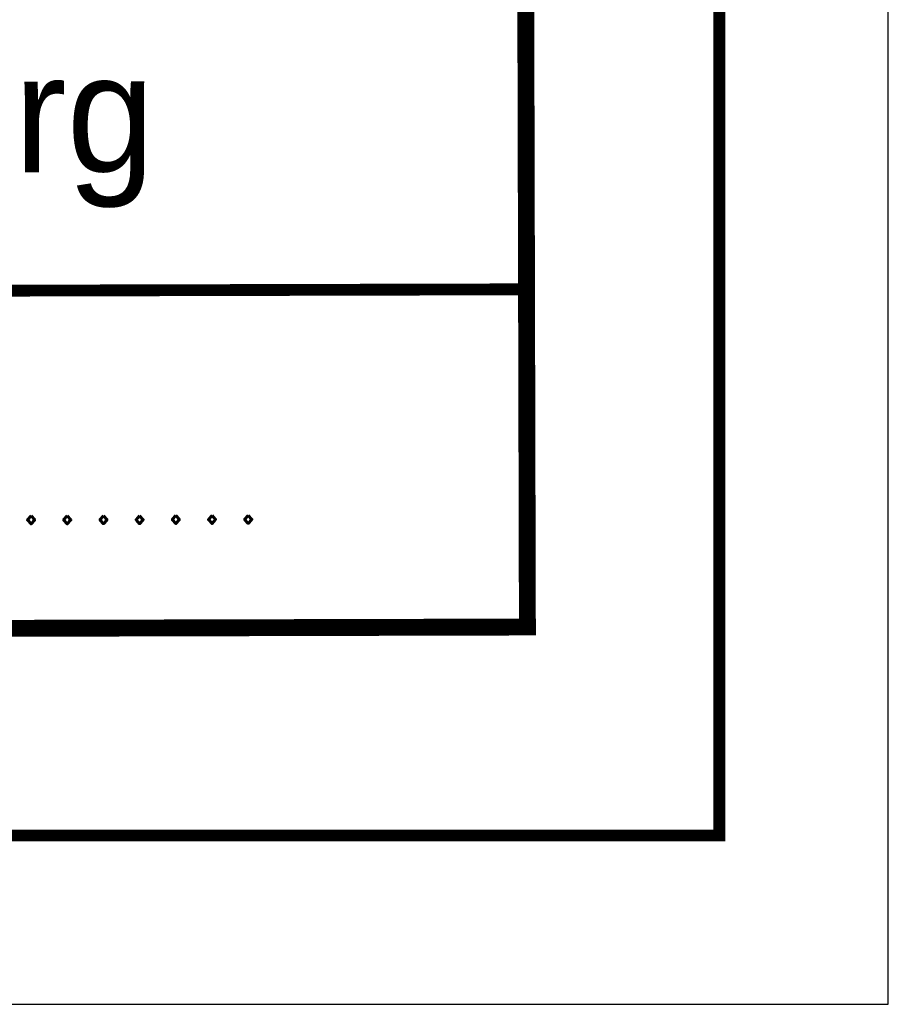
# Model space of a CAD drawing. Extents: x 0 to 1135, y 0 to 594.
# Tile 100 of 153: x 1109 to 1135, y 0 to 29. Entities that reach past the tile are written whole.
import ezdxf
from ezdxf.enums import TextEntityAlignment as Align

# ---------------------------------------------------------------- set-up
doc = ezdxf.new("R2010")
doc.units = 0
doc.header["$LTSCALE"] = 2
doc.header["$MEASUREMENT"] = 0
doc.linetypes.add('AUSGEZOGEN', pattern=[0])
doc.layers.add('LEGENDE', color=7, linetype='AUSGEZOGEN')
doc.layers.add('RAHMEN', color=250, linetype='AUSGEZOGEN')
doc.styles.add('ROMANS', font='romans.shx', dxfattribs={"width": 0.8})
doc.styles.add('UNIR-H', font='unir_h.shx', dxfattribs={"width": 0.8})

msp = doc.modelspace()

# ---------------------------------------------------------------- linework, layer by layer
at = {"layer": 'LEGENDE'}
for points, const_width in [([(1124.317, 10.922), (1124.136, 81.422)], 0.5), ([(1124.317, 10.922), (1124.136, 81.422)], 0.5), ([(1057.291, 21), (1124.291, 21.172)], 0.35), ([(1057.291, 21), (1124.291, 21.172)], 0.35), ([(959.067, 10.748), (1124.567, 11.173)], 0.5), ([(959.067, 10.748), (1124.567, 11.173)], 0.5)]:
    msp.add_lwpolyline(points, dxfattribs=dict(at, const_width=const_width))
at = {"layer": 'RAHMEN'}
for p, q in [((1135, 0), (1135, 594)), ((1135, 0), (1135, 594)), ((950, 0), (1135, 0)), ((950, 0), (1135, 0))]:
    msp.add_line(p, q, dxfattribs=at)
at = {"layer": 'RAHMEN', "const_width": 0.35}
msp.add_lwpolyline([(25, 5), (1130, 5), (1130, 589), (25, 589), (25, 5)], dxfattribs=at)
msp.add_lwpolyline([(25, 5), (1130, 5), (1130, 589), (25, 589), (25, 5)], dxfattribs=at)

# ---------------------------------------------------------------- texts
at = {"layer": 'LEGENDE', "style": 'UNIR-H'}
msp.add_text('Dienststelle Nürnberg', height=3.5, rotation=0.1472, dxfattribs=at).set_placement((1090.782, 24.586), align=Align.CENTER)
msp.add_text('Dienststelle Nürnberg', height=3.5, rotation=0.1472, dxfattribs=at).set_placement((1090.782, 24.586), align=Align.CENTER)
at = {"layer": 'LEGENDE', "style": 'ROMANS'}
msp.add_text('.....................................................', height=2.5, rotation=0.1472, dxfattribs=at).set_placement((1059.803, 14.095))
msp.add_text('.....................................................', height=2.5, rotation=0.1472, dxfattribs=at).set_placement((1059.803, 14.095))

doc.saveas('drawing.dxf')
